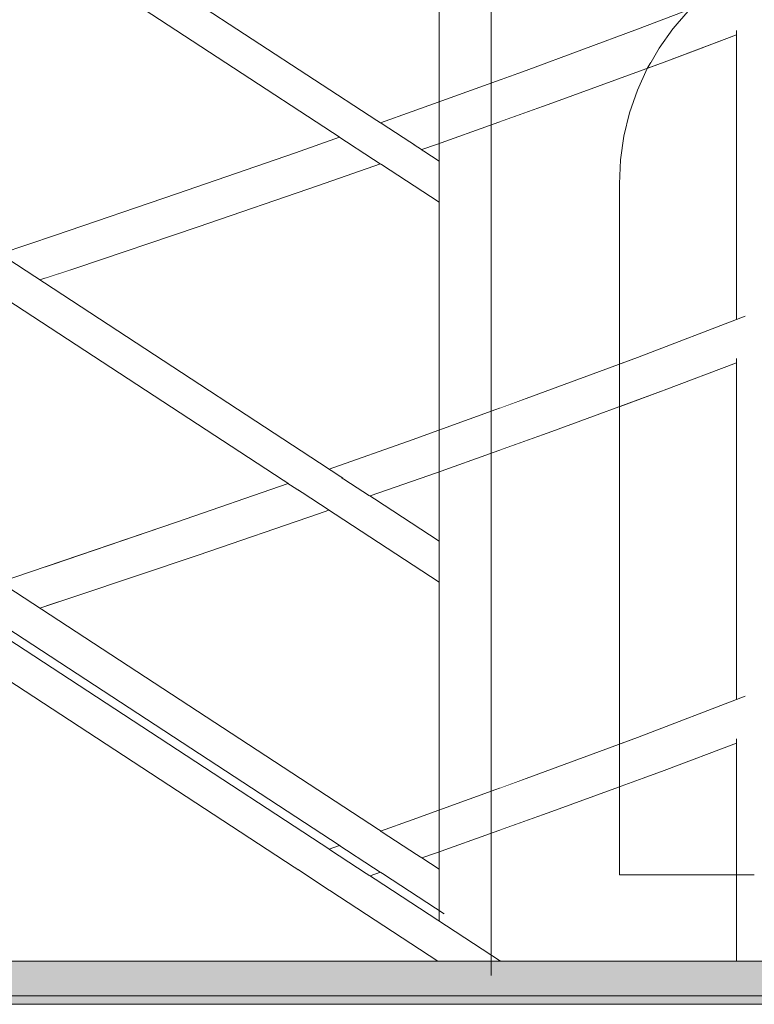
# Model space of a CAD drawing. Header units: millimetres. Extents: x 16408 to 141596, y -21057 to 26364.
# Tile 58 of 138: x 30903 to 31329, y 3811 to 4381. Entities that reach past the tile are written whole.
import ezdxf

# ---------------------------------------------------------------- set-up
doc = ezdxf.new("R2010")
doc.units = ezdxf.units.MM
doc.header["$MEASUREMENT"] = 0
doc.linetypes.add('Przerywana gęsta', pattern=[180, 120, -60])
doc.linetypes.add('Wipeout_Contour', pattern=[1000, 0, -1000])
for name, color, linetype, lineweight in [('0_Nr_pióra__1', 7, 'Continuous', 13), ('0_Nr_pióra__103', 7, 'Continuous', 5), ('0_Nr_pióra__122', 255, 'Continuous', 0), ('inw_schody zewnętrzne_Nr_pióra__103', 7, 'Continuous', 5)]:
    doc.layers.add(name, color=color, linetype=linetype, lineweight=lineweight)
doc.layers.add('inw_schody zewnętrzne', color=7, linetype='Continuous')
doc.layers.add('inw_ściany zewnętrzne_Nr_pióra__61', color=7, linetype='Continuous', lineweight=13, true_color=0x6a6a6a)

msp = doc.modelspace()

# ---------------------------------------------------------------- wipeouts: each hides what was drawn before it
at = {"color": 254, "linetype": 'Wipeout_Contour', "lineweight": 0, "ltscale": 93742.545024}
msp.add_wipeout([(30930.18, 4237.65), (30935.91, 4237.65), (31006.79, 4261.49)], dxfattribs=at)
at = {"color": 254, "linetype": 'Wipeout_Contour', "lineweight": 0, "ltscale": 93666.804639}
msp.add_wipeout([(30930.18, 4047.65), (30935.91, 4047.65), (31006.79, 4071.49)], dxfattribs=at)
at = {"color": 254, "linetype": 'Wipeout_Contour', "lineweight": 0, "ltscale": 94014.994997}
msp.add_wipeout([(31144.73, 3899.17), (31068.88, 3875.33), (31076.45, 3875.33)], dxfattribs=at)
at = {"color": 254, "linetype": 'Wipeout_Contour', "lineweight": 0, "ltscale": 93448.950765}
msp.add_wipeout([(30935.91, 3827.65), (30903.49, 3817.58), (30903.49, 3816.91)], dxfattribs=at)
at = {"color": 254, "linetype": 'Wipeout_Contour', "lineweight": 0, "ltscale": 127131.364184}
msp.add_wipeout([(31281.59, 4376.06), (31676.86, 4376.06), (31668.67, 4386.27), (31290.55, 4386.27)], dxfattribs=at).dxf.layer = 'inw_schody zewnętrzne'

# ---------------------------------------------------------------- next in the draw order: wipeouts: each hides what was drawn before it
at = {"color": 254, "linetype": 'Wipeout_Contour', "lineweight": 0, "ltscale": 93808.715815}
msp.add_wipeout([(30930.18, 4237.65), (31006.79, 4261.49), (31000.13, 4261.49)], dxfattribs=at)
at = {"color": 254, "linetype": 'Wipeout_Contour', "lineweight": 0, "ltscale": 93732.877855}
msp.add_wipeout([(30930.18, 4047.65), (31006.79, 4071.49), (31000.13, 4071.49)], dxfattribs=at)
at = {"color": 254, "linetype": 'Wipeout_Contour', "lineweight": 0, "ltscale": 94076.650384}
msp.add_wipeout([(31068.88, 3875.33), (31144.73, 3899.17), (31136.27, 3899.17)], dxfattribs=at)
at = {"color": 254, "linetype": 'Wipeout_Contour', "lineweight": 0, "ltscale": 124615.034578}
msp.add_wipeout([(30903.49, 3818.69), (30903.49, 3817.58), (30935.91, 3827.65), (30930.18, 3827.65)], dxfattribs=at)
at = {"color": 254, "linetype": 'Wipeout_Contour', "lineweight": 0, "ltscale": 127124.051831}
msp.add_wipeout([(31273.64, 4364.96), (31684.12, 4364.96), (31676.86, 4376.06), (31281.59, 4376.06)], dxfattribs=at).dxf.layer = 'inw_schody zewnętrzne'

# ---------------------------------------------------------------- next in the draw order: wipeouts: each hides what was drawn before it
at = {"color": 254, "linetype": 'Wipeout_Contour', "lineweight": 0, "ltscale": 93727.151918}
msp.add_wipeout([(30924.31, 4256.69), (30930.18, 4237.65), (31000.13, 4261.49)], dxfattribs=at)
at = {"color": 254, "linetype": 'Wipeout_Contour', "lineweight": 0, "ltscale": 93651.278255}
msp.add_wipeout([(30924.31, 4066.69), (30930.18, 4047.65), (31000.13, 4071.49)], dxfattribs=at)
at = {"color": 254, "linetype": 'Wipeout_Contour', "lineweight": 0, "ltscale": 93995.944771}
msp.add_wipeout([(31063.21, 3894.37), (31068.88, 3875.33), (31136.27, 3899.17)], dxfattribs=at)
at = {"color": 254, "linetype": 'Wipeout_Contour', "lineweight": 0, "ltscale": 93444.60555}
msp.add_wipeout([(30903.49, 3818.69), (30930.18, 3827.65), (30903.49, 3825.99)], dxfattribs=at)
at = {"color": 254, "linetype": 'Wipeout_Contour', "lineweight": 0, "ltscale": 127116.478153}
msp.add_wipeout([(31266.78, 4353.09), (31690.39, 4353.09), (31684.12, 4364.96), (31273.64, 4364.96)], dxfattribs=at).dxf.layer = 'inw_schody zewnętrzne'

# ---------------------------------------------------------------- next in the draw order: linework, layer by layer
at = {"layer": '0_Nr_pióra__103', "color": 7, "linetype": 'Continuous', "lineweight": 5}
msp.add_line((31106.32, 3885.76), (31112.41, 3887.88), dxfattribs=at)

# ---------------------------------------------------------------- next in the draw order: wipeouts: each hides what was drawn before it
at = {"color": 254, "linetype": 'Wipeout_Contour', "lineweight": 0, "ltscale": 93795.651721}
msp.add_wipeout([(30924.31, 4256.69), (31000.13, 4261.49), (30994.36, 4280.53)], dxfattribs=at)
at = {"color": 254, "linetype": 'Wipeout_Contour', "lineweight": 0, "ltscale": 93638.801424}
msp.add_wipeout([(30935.91, 4237.65), (30918.49, 4232.24), (30918.49, 4231.88)], dxfattribs=at)
at = {"color": 254, "linetype": 'Wipeout_Contour', "lineweight": 0, "ltscale": 93719.576371}
msp.add_wipeout([(30924.31, 4066.69), (31000.13, 4071.49), (30994.36, 4090.53)], dxfattribs=at)
at = {"color": 254, "linetype": 'Wipeout_Contour', "lineweight": 0, "ltscale": 93563.189935}
msp.add_wipeout([(30918.49, 4041.88), (30935.91, 4047.65), (30918.49, 4042.24)], dxfattribs=at)
at = {"color": 254, "linetype": 'Wipeout_Contour', "lineweight": 0, "ltscale": 94061.718945}
msp.add_wipeout([(31063.21, 3894.37), (31136.27, 3899.17), (31130.72, 3918.21)], dxfattribs=at)
at = {"color": 254, "linetype": 'Wipeout_Contour', "lineweight": 0, "ltscale": 124609.480111}
msp.add_wipeout([(30903.49, 3839.71), (30903.49, 3825.99), (30930.18, 3827.65), (30924.31, 3846.69)], dxfattribs=at)
at = {"color": 254, "linetype": 'Wipeout_Contour', "lineweight": 0, "ltscale": 127108.720885}
msp.add_wipeout([(31261.06, 4340.56), (31695.61, 4340.56), (31690.39, 4353.09), (31266.78, 4353.09)], dxfattribs=at).dxf.layer = 'inw_schody zewnętrzne'

# ---------------------------------------------------------------- next in the draw order: linework, layer by layer
at = {"layer": '0_Nr_pióra__103', "color": 7, "linetype": 'Continuous', "lineweight": 5}
msp.add_line((31082.65, 3901.23), (31088.71, 3903.37), dxfattribs=at)
at = {"layer": 'inw_schody zewnętrzne_Nr_pióra__103', "color": 7, "linetype": 'Continuous', "lineweight": 5}
msp.add_line((31031.95, 3836.43), (30903.49, 3836.43), dxfattribs=at)

# ---------------------------------------------------------------- next in the draw order: wipeouts: each hides what was drawn before it
at = {"color": 254, "linetype": 'Wipeout_Contour', "lineweight": 0, "ltscale": 93960.800452}
msp.add_wipeout([(31000.13, 4261.49), (31006.79, 4261.49), (31076.45, 4285.33)], dxfattribs=at)
at = {"color": 254, "linetype": 'Wipeout_Contour', "lineweight": 0, "ltscale": 124858.103838}
msp.add_wipeout([(30918.49, 4233.73), (30918.49, 4232.24), (30935.91, 4237.65), (30930.18, 4237.65)], dxfattribs=at)
at = {"color": 254, "linetype": 'Wipeout_Contour', "lineweight": 0, "ltscale": 93884.801956}
msp.add_wipeout([(31000.13, 4071.49), (31006.79, 4071.49), (31076.45, 4095.33)], dxfattribs=at)
at = {"color": 254, "linetype": 'Wipeout_Contour', "lineweight": 0, "ltscale": 124757.25443}
msp.add_wipeout([(30918.49, 4043.73), (30918.49, 4042.24), (30935.91, 4047.65), (30930.18, 4047.65)], dxfattribs=at)
at = {"color": 254, "linetype": 'Wipeout_Contour', "lineweight": 0, "ltscale": 127100.85933}
msp.add_wipeout([(31256.56, 4327.5), (31699.72, 4327.5), (31695.61, 4340.56), (31261.06, 4340.56)], dxfattribs=at).dxf.layer = 'inw_schody zewnętrzne'

# ---------------------------------------------------------------- next in the draw order: wipeouts: each hides what was drawn before it
at = {"color": 254, "linetype": 'Wipeout_Contour', "lineweight": 0, "ltscale": 94024.895892}
msp.add_wipeout([(31000.13, 4261.49), (31076.45, 4285.33), (31068.88, 4285.33)], dxfattribs=at)
at = {"color": 254, "linetype": 'Wipeout_Contour', "lineweight": 0, "ltscale": 93634.111297}
msp.add_wipeout([(30930.18, 4237.65), (30918.49, 4236.92), (30918.49, 4233.73)], dxfattribs=at)
at = {"color": 254, "linetype": 'Wipeout_Contour', "lineweight": 0, "ltscale": 93948.798548}
msp.add_wipeout([(31068.88, 4095.33), (31000.13, 4071.49), (31076.45, 4095.33)], dxfattribs=at)
at = {"color": 254, "linetype": 'Wipeout_Contour', "lineweight": 0, "ltscale": 93558.451653}
msp.add_wipeout([(30918.49, 4046.92), (30918.49, 4043.73), (30930.18, 4047.65)], dxfattribs=at)
at = {"color": 254, "linetype": 'Wipeout_Contour', "lineweight": 0, "ltscale": 127092.973368}
msp.add_wipeout([(31256.56, 4327.5), (31253.32, 4314.04), (31702.69, 4314.04), (31699.72, 4327.5)], dxfattribs=at).dxf.layer = 'inw_schody zewnętrzne'

# ---------------------------------------------------------------- next in the draw order: wipeouts: each hides what was drawn before it
at = {"color": 254, "linetype": 'Wipeout_Contour', "lineweight": 0, "ltscale": 93943.700956}
msp.add_wipeout([(30994.36, 4280.53), (31000.13, 4261.49), (31068.88, 4285.33)], dxfattribs=at)
at = {"color": 254, "linetype": 'Wipeout_Contour', "lineweight": 0, "ltscale": 124852.819708}
msp.add_wipeout([(30918.49, 4254.74), (30918.49, 4236.92), (30930.18, 4237.65), (30924.31, 4256.69)], dxfattribs=at)
at = {"color": 254, "linetype": 'Wipeout_Contour', "lineweight": 0, "ltscale": 93867.568067}
msp.add_wipeout([(31068.88, 4095.33), (30994.36, 4090.53), (31000.13, 4071.49)], dxfattribs=at)
at = {"color": 254, "linetype": 'Wipeout_Contour', "lineweight": 0, "ltscale": 124751.695578}
msp.add_wipeout([(30918.49, 4064.74), (30918.49, 4046.92), (30930.18, 4047.65), (30924.31, 4066.69)], dxfattribs=at)
at = {"color": 254, "linetype": 'Wipeout_Contour', "lineweight": 0, "ltscale": 127085.142605}
msp.add_wipeout([(31253.32, 4314.04), (31251.35, 4300.3), (31704.48, 4300.3), (31702.69, 4314.04)], dxfattribs=at).dxf.layer = 'inw_schody zewnętrzne'

# ---------------------------------------------------------------- next in the draw order: linework, layer by layer
at = {"layer": '0_Nr_pióra__103', "color": 7, "linetype": 'Continuous', "lineweight": 5}
for p, q in [((30935.91, 4237.65), (31006.79, 4261.49)), ((30892.04, 4245.87), (30924.31, 4256.69)), ((30915.13, 4230.77), (30935.91, 4237.65)), ((30935.91, 4047.65), (31006.79, 4071.49)), ((30918.49, 4064.74), (30924.31, 4066.69)), ((30915.13, 4040.77), (30935.91, 4047.65))]:
    msp.add_line(p, q, dxfattribs=at)

# ---------------------------------------------------------------- next in the draw order: wipeouts: each hides what was drawn before it
at = {"color": 254, "linetype": 'Wipeout_Contour', "lineweight": 0, "ltscale": 94011.131861}
msp.add_wipeout([(31063.21, 4304.37), (30994.36, 4280.53), (31068.88, 4285.33)], dxfattribs=at)
at = {"color": 254, "linetype": 'Wipeout_Contour', "lineweight": 0, "ltscale": 93934.79707}
msp.add_wipeout([(31063.21, 4114.37), (30994.36, 4090.53), (31068.88, 4095.33)], dxfattribs=at)
at = {"color": 254, "linetype": 'Wipeout_Contour', "lineweight": 0, "ltscale": 127077.445509}
msp.add_wipeout([(31250.7, 4286.43), (31705.08, 4286.43), (31704.48, 4300.3), (31251.35, 4300.3)], dxfattribs=at).dxf.layer = 'inw_schody zewnętrzne'

# ---------------------------------------------------------------- next in the draw order: linework, layer by layer
at = {"layer": '0_Nr_pióra__103', "color": 7, "linetype": 'Continuous', "lineweight": 5}
for p, q in [((30924.31, 4256.69), (30994.36, 4280.53)), ((30994.36, 4090.53), (31058.89, 4112.87)), ((30889.61, 4054.88), (30994.36, 4090.53))]:
    msp.add_line(p, q, dxfattribs=at)

# ---------------------------------------------------------------- next in the draw order: wipeouts: each hides what was drawn before it
at = {"color": 254, "linetype": 'Wipeout_Contour', "lineweight": 0, "ltscale": 94175.31247}
msp.add_wipeout([(31144.73, 4309.17), (31068.88, 4285.33), (31076.45, 4285.33)], dxfattribs=at)
at = {"color": 254, "linetype": 'Wipeout_Contour', "lineweight": 0, "ltscale": 94099.054026}
msp.add_wipeout([(31144.73, 4119.17), (31068.88, 4095.33), (31076.45, 4095.33)], dxfattribs=at)
at = {"color": 254, "linetype": 'Wipeout_Contour', "lineweight": 0, "ltscale": 126970.644433}
msp.add_wipeout([(31705.08, 4286.43), (31250.7, 4286.43), (31250.7, 3886.43), (31705.08, 3886.43)], dxfattribs=at).dxf.layer = 'inw_schody zewnętrzne'

# ---------------------------------------------------------------- next in the draw order: wipeouts: each hides what was drawn before it
at = {"color": 254, "linetype": 'Wipeout_Contour', "lineweight": 0, "ltscale": 94237.187162}
msp.add_wipeout([(31068.88, 4285.33), (31144.73, 4309.17), (31136.27, 4309.17)], dxfattribs=at)
at = {"color": 254, "linetype": 'Wipeout_Contour', "lineweight": 0, "ltscale": 94160.828471}
msp.add_wipeout([(31068.88, 4095.33), (31144.73, 4119.17), (31136.27, 4119.17)], dxfattribs=at)
at = {"color": 254, "linetype": 'Wipeout_Contour', "lineweight": 0, "ltscale": 599876.837053}
msp.add_wipeout([(31181.83, 4856.43), (31181.83, 3836.43), (31328.77, 3836.43), (31328.77, 3886.43), (31250.7, 3886.43), (31250.7, 4286.43), (31251.35, 4300.3), (31253.32, 4314.04), (31256.56, 4327.5), (31261.06, 4340.56), (31266.78, 4353.09), (31273.64, 4364.96), (31281.59, 4376.06), (31290.55, 4386.27), (31300.43, 4395.51), (31311.13, 4403.66), (31322.55, 4410.67), (31328.77, 4413.66), (31328.77, 4856.43)], dxfattribs=at).dxf.layer = 'inw_schody zewnętrzne'

# ---------------------------------------------------------------- next in the draw order: hatches: boundary and pattern name
at = {"layer": '0_Nr_pióra__1', "linetype": 'Continuous', "lineweight": 0, "true_color": 0x000000}
msp.add_hatch(color=18, dxfattribs=at).paths.add_polyline_path([(32531.76, 3811.43), (32531.76, 3836.43), (30890.54, 3836.43), (30890.54, 3811.43)])
at = {"layer": '0_Nr_pióra__122', "linetype": 'Continuous', "lineweight": 0, "true_color": 0xffffff}
msp.add_hatch(color=7, dxfattribs=at).paths.add_polyline_path([(32531.76, 3816.43), (32531.76, 3836.43), (30890.54, 3836.43), (30890.54, 3816.43)])

# ---------------------------------------------------------------- next in the draw order: linework, layer by layer
at = {"layer": '0_Nr_pióra__1', "color": 7, "linetype": 'Continuous', "lineweight": 13, "flags": 128}
for points in [[(32531.76, 3816.43), (32531.76, 3836.43), (30890.54, 3836.43), (30890.54, 3816.43)], [(32531.76, 3811.43), (32531.76, 3836.43), (30890.54, 3836.43), (30890.54, 3811.43)]]:
    msp.add_lwpolyline(points, close=True, dxfattribs=at)
at = {"layer": 'inw_schody zewnętrzne_Nr_pióra__103', "color": 7, "linetype": 'Continuous', "lineweight": 5}
for p, q in [((31253.32, 4314.04), (31256.56, 4327.5)), ((31251.35, 4300.3), (31253.32, 4314.04)), ((31250.7, 4286.43), (31251.35, 4300.3)), ((31328.77, 3886.43), (31250.7, 3886.43)), ((31181.83, 3836.43), (31031.95, 3836.43)), ((31328.77, 3836.43), (31181.83, 3836.43))]:
    msp.add_line(p, q, dxfattribs=at)
at = {"layer": 'inw_ściany zewnętrzne_Nr_pióra__61', "color": 251, "linetype": 'Przerywana gęsta', "lineweight": 13, "true_color": 0x6a6a6a, "flags": 128}
msp.add_lwpolyline([(31196.37, 3836.43), (38941.5, 3836.43)], dxfattribs=at)

# ---------------------------------------------------------------- next in the draw order: wipeouts: each hides what was drawn before it
at = {"color": 254, "linetype": 'Wipeout_Contour', "lineweight": 0, "ltscale": 94156.55401}
msp.add_wipeout([(31063.21, 4304.37), (31068.88, 4285.33), (31136.27, 4309.17)], dxfattribs=at)
at = {"color": 254, "linetype": 'Wipeout_Contour', "lineweight": 0, "ltscale": 94080.160087}
msp.add_wipeout([(31063.21, 4114.37), (31068.88, 4095.33), (31136.27, 4119.17)], dxfattribs=at)
at = {"color": 254, "linetype": 'Wipeout_Contour', "lineweight": 0, "ltscale": 94224.702556}
msp.add_wipeout([(31136.27, 3899.17), (31144.73, 3899.17), (31211.47, 3923.01)], dxfattribs=at)

# ---------------------------------------------------------------- next in the draw order: linework, layer by layer
at = {"layer": '0_Nr_pióra__103', "color": 7, "linetype": 'Continuous', "lineweight": 5}
for p, q in [((31076.45, 4285.33), (31112.41, 4297.88)), ((31006.79, 4261.49), (31076.45, 4285.33)), ((31006.79, 4071.49), (31076.45, 4095.33)), ((31076.45, 4095.33), (31082.49, 4097.44))]:
    msp.add_line(p, q, dxfattribs=at)

# ---------------------------------------------------------------- next in the draw order: wipeouts: each hides what was drawn before it
at = {"color": 254, "linetype": 'Wipeout_Contour', "lineweight": 0, "ltscale": 94222.767994}
msp.add_wipeout([(31063.21, 4304.37), (31136.27, 4309.17), (31130.72, 4328.21)], dxfattribs=at)
at = {"color": 254, "linetype": 'Wipeout_Contour', "lineweight": 0, "ltscale": 94146.171822}
msp.add_wipeout([(31063.21, 4114.37), (31136.27, 4119.17), (31130.72, 4138.21)], dxfattribs=at)
at = {"color": 254, "linetype": 'Wipeout_Contour', "lineweight": 0, "ltscale": 94283.99414}
msp.add_wipeout([(31136.27, 3899.17), (31211.47, 3923.01), (31202.14, 3923.01)], dxfattribs=at)

# ---------------------------------------------------------------- next in the draw order: linework, layer by layer
at = {"layer": '0_Nr_pióra__103', "color": 7, "linetype": 'Continuous', "lineweight": 5}
for p, q in [((31063.21, 4304.37), (31088.71, 4313.37)), ((30994.36, 4280.53), (31063.21, 4304.37))]:
    msp.add_line(p, q, dxfattribs=at)

# ---------------------------------------------------------------- next in the draw order: wipeouts: each hides what was drawn before it
at = {"color": 254, "linetype": 'Wipeout_Contour', "lineweight": 0, "ltscale": 94385.595792}
msp.add_wipeout([(31136.27, 4309.17), (31144.73, 4309.17), (31211.47, 4333.01)], dxfattribs=at)
at = {"color": 254, "linetype": 'Wipeout_Contour', "lineweight": 0, "ltscale": 94309.075151}
msp.add_wipeout([(31136.27, 4119.17), (31144.73, 4119.17), (31211.47, 4143.01)], dxfattribs=at)
at = {"color": 254, "linetype": 'Wipeout_Contour', "lineweight": 0, "ltscale": 94204.042642}
msp.add_wipeout([(31130.72, 3918.21), (31136.27, 3899.17), (31202.14, 3923.01)], dxfattribs=at)

# ---------------------------------------------------------------- next in the draw order: linework, layer by layer
at = {"layer": '0_Nr_pióra__103', "color": 7, "linetype": 'Continuous', "lineweight": 5}
msp.add_line((31136.23, 3896.2), (31144.73, 3899.17), dxfattribs=at)

# ---------------------------------------------------------------- next in the draw order: wipeouts: each hides what was drawn before it
at = {"color": 254, "linetype": 'Wipeout_Contour', "lineweight": 0, "ltscale": 94445.109849}
msp.add_wipeout([(31136.27, 4309.17), (31211.47, 4333.01), (31202.14, 4333.01)], dxfattribs=at)
at = {"color": 254, "linetype": 'Wipeout_Contour', "lineweight": 0, "ltscale": 94368.487439}
msp.add_wipeout([(31136.27, 4119.17), (31211.47, 4143.01), (31202.14, 4143.01)], dxfattribs=at)
at = {"color": 254, "linetype": 'Wipeout_Contour', "lineweight": 0, "ltscale": 94268.453893}
msp.add_wipeout([(31130.72, 3918.21), (31202.14, 3923.01), (31196.72, 3942.05)], dxfattribs=at)

# ---------------------------------------------------------------- next in the draw order: linework, layer by layer
at = {"layer": '0_Nr_pióra__103', "color": 7, "linetype": 'Continuous', "lineweight": 5}
msp.add_line((31112.44, 3911.75), (31130.72, 3918.21), dxfattribs=at)

# ---------------------------------------------------------------- next in the draw order: wipeouts: each hides what was drawn before it
at = {"color": 254, "linetype": 'Wipeout_Contour', "lineweight": 0, "ltscale": 94365.229855}
msp.add_wipeout([(31130.72, 4328.21), (31136.27, 4309.17), (31202.14, 4333.01)], dxfattribs=at)
at = {"color": 254, "linetype": 'Wipeout_Contour', "lineweight": 0, "ltscale": 94288.57268}
msp.add_wipeout([(31130.72, 4138.21), (31136.27, 4119.17), (31202.14, 4143.01)], dxfattribs=at)
at = {"color": 254, "linetype": 'Wipeout_Contour', "lineweight": 0, "ltscale": 94429.700848}
msp.add_wipeout([(31202.14, 3923.01), (31211.47, 3923.01), (31276.51, 3946.84)], dxfattribs=at)

# ---------------------------------------------------------------- next in the draw order: linework, layer by layer
at = {"layer": '0_Nr_pióra__103', "color": 7, "linetype": 'Continuous', "lineweight": 5}
for p, q in [((31136.23, 4306.2), (31144.73, 4309.17)), ((31106.32, 4105.76), (31144.73, 4119.17))]:
    msp.add_line(p, q, dxfattribs=at)

# ---------------------------------------------------------------- next in the draw order: wipeouts: each hides what was drawn before it
at = {"color": 254, "linetype": 'Wipeout_Contour', "lineweight": 0, "ltscale": 94430.081874}
msp.add_wipeout([(31130.72, 4328.21), (31202.14, 4333.01), (31196.72, 4352.05)], dxfattribs=at)
at = {"color": 254, "linetype": 'Wipeout_Contour', "lineweight": 0, "ltscale": 94353.221972}
msp.add_wipeout([(31130.72, 4138.21), (31202.14, 4143.01), (31196.72, 4162.05)], dxfattribs=at)
at = {"color": 254, "linetype": 'Wipeout_Contour', "lineweight": 0, "ltscale": 94486.494324}
msp.add_wipeout([(31266.32, 3946.84), (31202.14, 3923.01), (31276.51, 3946.84)], dxfattribs=at)

# ---------------------------------------------------------------- next in the draw order: linework, layer by layer
at = {"layer": '0_Nr_pióra__103', "color": 7, "linetype": 'Continuous', "lineweight": 5}
for p, q in [((31176.34, 3828.03), (31176.34, 4928.03)), ((31176.34, 3828.03), (31176.34, 4928.03)), ((31146.34, 3859.59), (31146.34, 4914.9)), ((31146.34, 3859.59), (31146.34, 4914.9)), ((31181.81, 3836.4), (29618.49, 4858.57)), ((31146.34, 4299.59), (30370.39, 4806.95)), ((31146.34, 4275.7), (30370.39, 4783.05)), ((31146.34, 4079.59), (30370.39, 4586.95)), ((31146.34, 4055.7), (30370.39, 4563.05)), ((31146.34, 3889.59), (30370.39, 4396.95)), ((31112.44, 4321.75), (31130.72, 4328.21)), ((31145.58, 3836.43), (30643.49, 4164.72)), ((31149.13, 3863.87), (30716.49, 4146.75)), ((31082.65, 4121.23), (31130.72, 4138.21))]:
    msp.add_line(p, q, dxfattribs=at)

# ---------------------------------------------------------------- next in the draw order: wipeouts: each hides what was drawn before it
at = {"color": 254, "linetype": 'Wipeout_Contour', "lineweight": 0, "ltscale": 94591.175329}
msp.add_wipeout([(31202.14, 4333.01), (31211.47, 4333.01), (31276.51, 4356.84)], dxfattribs=at)
at = {"color": 254, "linetype": 'Wipeout_Contour', "lineweight": 0, "ltscale": 94514.389835}
msp.add_wipeout([(31202.14, 4143.01), (31211.47, 4143.01), (31276.51, 4166.84)], dxfattribs=at)
at = {"color": 254, "linetype": 'Wipeout_Contour', "lineweight": 0, "ltscale": 94407.486753}
msp.add_wipeout([(31196.72, 3942.05), (31202.14, 3923.01), (31266.32, 3946.84)], dxfattribs=at)

# ---------------------------------------------------------------- next in the draw order: linework, layer by layer
at = {"layer": '0_Nr_pióra__103', "color": 7, "linetype": 'Continuous', "lineweight": 5}
msp.add_line((31144.73, 3899.17), (31211.47, 3923.01), dxfattribs=at)

# ---------------------------------------------------------------- next in the draw order: wipeouts: each hides what was drawn before it
at = {"color": 254, "linetype": 'Wipeout_Contour', "lineweight": 0, "ltscale": 94648.194698}
msp.add_wipeout([(31266.32, 4356.84), (31202.14, 4333.01), (31276.51, 4356.84)], dxfattribs=at)
at = {"color": 254, "linetype": 'Wipeout_Contour', "lineweight": 0, "ltscale": 94571.305796}
msp.add_wipeout([(31266.32, 4166.84), (31202.14, 4143.01), (31276.51, 4166.84)], dxfattribs=at)
at = {"color": 254, "linetype": 'Wipeout_Contour', "lineweight": 0, "ltscale": 94470.393073}
msp.add_wipeout([(31196.72, 3942.05), (31266.32, 3946.84), (31261.05, 3965.88)], dxfattribs=at)

# ---------------------------------------------------------------- next in the draw order: linework, layer by layer
at = {"layer": '0_Nr_pióra__103', "color": 7, "linetype": 'Continuous', "lineweight": 5}
msp.add_line((31130.72, 3918.21), (31196.72, 3942.05), dxfattribs=at)

# ---------------------------------------------------------------- next in the draw order: wipeouts: each hides what was drawn before it
at = {"color": 254, "linetype": 'Wipeout_Contour', "lineweight": 0, "ltscale": 94569.257354}
msp.add_wipeout([(31266.32, 4356.84), (31196.72, 4352.05), (31202.14, 4333.01)], dxfattribs=at)
at = {"color": 254, "linetype": 'Wipeout_Contour', "lineweight": 0, "ltscale": 94492.334304}
msp.add_wipeout([(31196.72, 4162.05), (31202.14, 4143.01), (31266.32, 4166.84)], dxfattribs=at)
at = {"color": 254, "linetype": 'Wipeout_Contour', "lineweight": 0, "ltscale": 126175.330701}
msp.add_wipeout([(31266.32, 3946.84), (31276.51, 3946.84), (31318.49, 3962.69), (31318.49, 3963.8)], dxfattribs=at)

# ---------------------------------------------------------------- next in the draw order: linework, layer by layer
at = {"layer": '0_Nr_pióra__103', "color": 7, "linetype": 'Continuous', "lineweight": 5}
for p, q in [((31144.73, 4309.17), (31211.47, 4333.01)), ((31144.73, 4119.17), (31211.47, 4143.01))]:
    msp.add_line(p, q, dxfattribs=at)
at = {"layer": 'inw_schody zewnętrzne_Nr_pióra__103', "color": 7, "linetype": 'Continuous', "lineweight": 5}
msp.add_line((31256.56, 4327.5), (31261.06, 4340.56), dxfattribs=at)

# ---------------------------------------------------------------- next in the draw order: wipeouts: each hides what was drawn before it
at = {"color": 254, "linetype": 'Wipeout_Contour', "lineweight": 0, "ltscale": 94632.605673}
msp.add_wipeout([(31196.72, 4352.05), (31266.32, 4356.84), (31261.05, 4375.88)], dxfattribs=at)
at = {"color": 254, "linetype": 'Wipeout_Contour', "lineweight": 0, "ltscale": 94555.479293}
msp.add_wipeout([(31261.05, 4185.88), (31196.72, 4162.05), (31266.32, 4166.84)], dxfattribs=at)
at = {"color": 254, "linetype": 'Wipeout_Contour', "lineweight": 0, "ltscale": 126224.696967}
msp.add_wipeout([(31323.71, 3968.78), (31266.32, 3946.84), (31318.49, 3963.8), (31318.49, 3965.2)], dxfattribs=at)

# ---------------------------------------------------------------- next in the draw order: linework, layer by layer
at = {"layer": '0_Nr_pióra__103', "color": 7, "linetype": 'Continuous', "lineweight": 5}
for p, q in [((31130.72, 4328.21), (31196.72, 4352.05)), ((31130.72, 4138.21), (31196.72, 4162.05))]:
    msp.add_line(p, q, dxfattribs=at)
at = {"layer": 'inw_schody zewnętrzne_Nr_pióra__103', "color": 7, "linetype": 'Continuous', "lineweight": 5}
for p, q in [((31261.06, 4340.56), (31266.78, 4353.09)), ((31250.7, 3886.43), (31250.7, 4286.43))]:
    msp.add_line(p, q, dxfattribs=at)

# ---------------------------------------------------------------- next in the draw order: wipeouts: each hides what was drawn before it
at = {"color": 254, "linetype": 'Wipeout_Contour', "lineweight": 0, "ltscale": 126391.42998}
msp.add_wipeout([(31266.32, 4356.84), (31276.51, 4356.84), (31318.49, 4372.69), (31318.49, 4373.8)], dxfattribs=at)
at = {"color": 254, "linetype": 'Wipeout_Contour', "lineweight": 0, "ltscale": 126288.684514}
msp.add_wipeout([(31266.32, 4166.84), (31276.51, 4166.84), (31318.49, 4182.69), (31318.49, 4183.8)], dxfattribs=at)
at = {"color": 254, "linetype": 'Wipeout_Contour', "lineweight": 0, "ltscale": 126174.547009}
msp.add_wipeout([(31261.05, 3965.88), (31266.32, 3946.84), (31323.71, 3968.78), (31323.72, 3970.33)], dxfattribs=at)

# ---------------------------------------------------------------- next in the draw order: linework, layer by layer
at = {"layer": '0_Nr_pióra__103', "color": 7, "linetype": 'Continuous', "lineweight": 5}
for p, q in [((31276.51, 3946.84), (31318.49, 3962.69)), ((31211.47, 3923.01), (31276.51, 3946.84))]:
    msp.add_line(p, q, dxfattribs=at)

# ---------------------------------------------------------------- next in the draw order: wipeouts: each hides what was drawn before it
at = {"color": 254, "linetype": 'Wipeout_Contour', "lineweight": 0, "ltscale": 126441.037863}
msp.add_wipeout([(31266.32, 4356.84), (31318.49, 4373.8), (31318.49, 4375.2), (31323.71, 4378.78)], dxfattribs=at)
at = {"color": 254, "linetype": 'Wipeout_Contour', "lineweight": 0, "ltscale": 126338.181551}
msp.add_wipeout([(31323.71, 4188.78), (31266.32, 4166.84), (31318.49, 4183.8), (31318.49, 4185.2)], dxfattribs=at)
at = {"color": 254, "linetype": 'Wipeout_Contour', "lineweight": 0, "ltscale": 126238.268412}
msp.add_wipeout([(31323.56, 3989.72), (31261.05, 3965.88), (31323.72, 3970.33), (31323.62, 3989.51)], dxfattribs=at)

# ---------------------------------------------------------------- next in the draw order: linework, layer by layer
at = {"layer": '0_Nr_pióra__103', "color": 7, "linetype": 'Continuous', "lineweight": 5}
for p, q in [((31196.72, 3942.05), (31261.05, 3965.88)), ((31318.49, 3836.43), (31318.49, 3965.2))]:
    msp.add_line(p, q, dxfattribs=at)

# ---------------------------------------------------------------- next in the draw order: wipeouts: each hides what was drawn before it
at = {"color": 254, "linetype": 'Wipeout_Contour', "lineweight": 0, "ltscale": 126391.0692}
msp.add_wipeout([(31323.72, 4380.33), (31261.05, 4375.88), (31266.32, 4356.84), (31323.71, 4378.78)], dxfattribs=at)
at = {"color": 254, "linetype": 'Wipeout_Contour', "lineweight": 0, "ltscale": 126288.127916}
msp.add_wipeout([(31261.05, 4185.88), (31266.32, 4166.84), (31323.71, 4188.78), (31323.72, 4190.33)], dxfattribs=at)
at = {"color": 254, "linetype": 'Wipeout_Contour', "lineweight": 0, "ltscale": 94729.555611}
msp.add_wipeout([(31323.56, 3989.72), (31323.62, 3989.51), (31323.62, 3989.73)], dxfattribs=at)

# ---------------------------------------------------------------- next in the draw order: linework, layer by layer
at = {"layer": '0_Nr_pióra__103', "color": 7, "linetype": 'Continuous', "lineweight": 5}
for p, q in [((31276.51, 4356.84), (31318.49, 4372.69)), ((31211.47, 4333.01), (31276.51, 4356.84)), ((31276.51, 4166.84), (31318.49, 4182.69)), ((31211.47, 4143.01), (31276.51, 4166.84))]:
    msp.add_line(p, q, dxfattribs=at)
at = {"layer": 'inw_schody zewnętrzne_Nr_pióra__103', "color": 7, "linetype": 'Continuous', "lineweight": 5}
msp.add_line((31266.78, 4353.09), (31273.64, 4364.96), dxfattribs=at)

# ---------------------------------------------------------------- next in the draw order: wipeouts: each hides what was drawn before it
at = {"color": 254, "linetype": 'Wipeout_Contour', "lineweight": 0, "ltscale": 126455.498953}
msp.add_wipeout([(31323.56, 4399.72), (31261.05, 4375.88), (31323.72, 4380.33), (31323.62, 4399.51)], dxfattribs=at)
at = {"color": 254, "linetype": 'Wipeout_Contour', "lineweight": 0, "ltscale": 126352.231028}
msp.add_wipeout([(31323.56, 4209.72), (31261.05, 4185.88), (31323.72, 4190.33), (31323.62, 4209.51)], dxfattribs=at)
at = {"color": 254, "linetype": 'Wipeout_Contour', "lineweight": 0, "ltscale": 94729.461548}
msp.add_wipeout([(31323.56, 3989.72), (31323.62, 3989.73), (31323.62, 3989.74)], dxfattribs=at)

# ---------------------------------------------------------------- next in the draw order: linework, layer by layer
at = {"layer": '0_Nr_pióra__103', "color": 7, "linetype": 'Continuous', "lineweight": 5}
for p, q in [((31261.05, 4375.88), (31323.56, 4399.72)), ((31196.72, 4352.05), (31261.05, 4375.88)), ((31318.49, 4207.79), (31318.49, 4375.2)), ((31196.72, 4162.05), (31261.05, 4185.88)), ((31318.49, 3987.79), (31318.49, 4185.2)), ((31261.05, 3965.88), (31323.56, 3989.72))]:
    msp.add_line(p, q, dxfattribs=at)
at = {"layer": 'inw_schody zewnętrzne_Nr_pióra__103', "color": 7, "linetype": 'Continuous', "lineweight": 5}
for p, q in [((31281.59, 4376.06), (31290.55, 4386.27)), ((31273.64, 4364.96), (31281.59, 4376.06))]:
    msp.add_line(p, q, dxfattribs=at)

# ---------------------------------------------------------------- next in the draw order: wipeouts: each hides what was drawn before it
at = {"color": 254, "linetype": 'Wipeout_Contour', "lineweight": 0, "ltscale": 94815.209558}
msp.add_wipeout([(31323.62, 4209.73), (31323.56, 4209.72), (31323.62, 4209.51)], dxfattribs=at)

# ---------------------------------------------------------------- next in the draw order: wipeouts: each hides what was drawn before it
at = {"color": 254, "linetype": 'Wipeout_Contour', "lineweight": 0, "ltscale": 94815.111675}
msp.add_wipeout([(31323.56, 4209.72), (31323.62, 4209.73), (31323.62, 4209.74)], dxfattribs=at)

# ---------------------------------------------------------------- next in the draw order: linework, layer by layer
at = {"layer": '0_Nr_pióra__103', "color": 7, "linetype": 'Continuous', "lineweight": 5}
msp.add_line((31261.05, 4185.88), (31323.56, 4209.72), dxfattribs=at)

doc.saveas('drawing.dxf')
